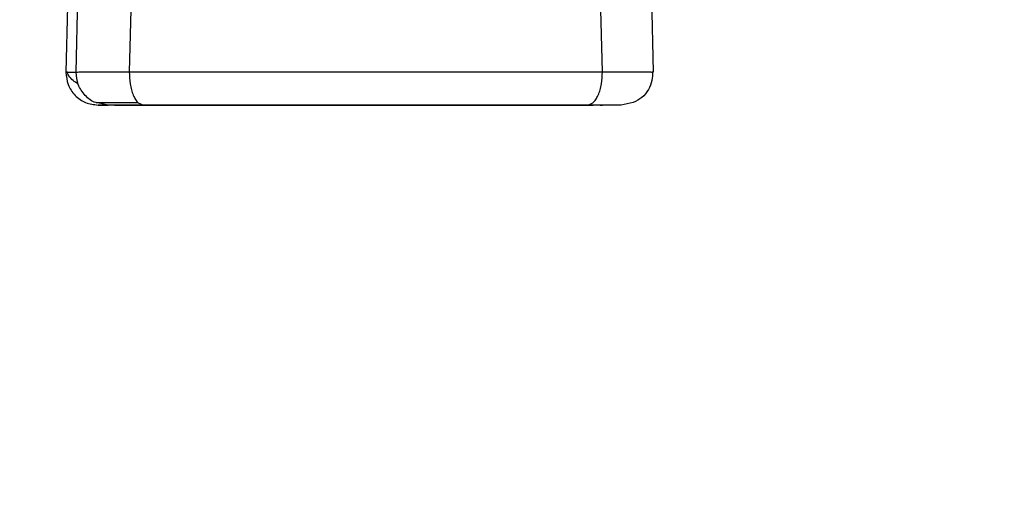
# Model space of a CAD drawing. Header units: inches. Extents: x 170 to 288, y 234 to 248.
# Tile 85 of 192: x 185.9861 to 186.0263, y 243.812 to 243.8312. Entities that reach past the tile are written whole.
import ezdxf

# ---------------------------------------------------------------- set-up
doc = ezdxf.new("R2010")
doc.units = ezdxf.units.IN
doc.header["$LTSCALE"] = 0.25
doc.header["$MEASUREMENT"] = 0
doc.layers.add('ANNOTATIONS', color=1, linetype='Continuous')
doc.layers.add('SLIM E GUIDE MOTOR LH', color=7, linetype='Continuous')
doc.styles.add('ARIAL', font='arial.ttf', dxfattribs={"height": 0.09375})
doc.dimstyles.new('STANDARD$0', dxfattribs={"dimtxt": 0.09375, "dimasz": 0.09375, "dimexe": 0.03125, "dimexo": 0.046875, "dimgap": 0.09, "dimtad": 0, "dimtih": 1, "dimtoh": 1, "dimdec": 4, "dimzin": 0, "dimdsep": 46, "dimtxsty": 'ARIAL', "dimcen": 0.09, "dimadec": 0, "dimazin": 0, "dimtfac": 1, "dimtdec": 4, "dimtofl": 0, "dimtmove": 0, "dimatfit": 1, "dimfxl": 1, "dimtolj": 1, "dimtzin": 0, "dimarcsym": 0})

# ---------------------------------------------------------------- blocks, each defined once
blk = doc.blocks.new('*D11')
at = {"layer": 'ANNOTATIONS', "color": 0, "lineweight": -2, "transparency": 16777216}
for p, q in [((185.619147, 244.143778), (187.017616, 244.143778)), ((186.986366, 244.050028), (186.986366, 242.359041)), ((186.986366, 240.233194), (186.986366, 241.924181)), ((185.70893, 240.139444), (187.017616, 240.139444))]:
    blk.add_line(p, q, dxfattribs=at)
at = {"layer": 'ANNOTATIONS', "color": 0, "transparency": 16777216}
for points in [[(186.970741, 244.050028), (187.001991, 244.050028), (186.986366, 244.143778)], [(186.970741, 240.233194), (187.001991, 240.233194), (186.986366, 240.139444)]]:
    blk.add_solid(points, dxfattribs=at)
at = {"layer": 'defpoints', "color": 0, "transparency": 16777216}
for p in [(185.572272, 244.143778), (186.986366, 244.143778), (185.662055, 240.139444)]:
    blk.add_point(p, dxfattribs=at)
at = {"layer": 'ANNOTATIONS', "color": 0, "transparency": 16777216, "insert": (186.986366, 242.141611), "char_height": 0.09375, "attachment_point": 5, "style": 'ARIAL'}
blk.add_mtext('\\A1;OPENING \\PHEIGHT', dxfattribs=at)

msp = doc.modelspace()

# ---------------------------------------------------------------- linework, layer by layer
at = {"layer": 'SLIM E GUIDE MOTOR LH'}
for p, q in [((185.98837, 243.829103), (185.990735, 243.937195)), ((185.993123, 243.937238), (185.990539, 243.829118)), ((186.009857, 243.829117), (186.007202, 243.937237)), ((186.009491, 243.937195), (186.01193, 243.829103)), ((185.988017, 243.831788), (185.987957, 243.829102)), ((185.988007, 243.829105), (185.987957, 243.829102)), ((185.987957, 243.829102), (185.98837, 243.829103)), ((186.01186, 243.829107), (186.01193, 243.829103)), ((185.989682, 243.827761), (185.989192, 243.82786)), ((186.011118, 243.827862), (186.010618, 243.827761)), ((185.989268, 243.827761), (185.989682, 243.827761)), ((185.989933, 243.827761), (185.990301, 243.827761)), ((185.990033, 243.827761), (185.989933, 243.827761)), ((185.990907, 243.827857), (185.991128, 243.827761)), ((186.009954, 243.827761), (186.009586, 243.827761)), ((186.009764, 243.827761), (186.009855, 243.827761)), ((186.010618, 243.827761), (186.010205, 243.827761))]:
    msp.add_line(p, q, dxfattribs=at)
for points, knots in [([(185.987957, 243.829102), (185.987973, 243.828928), (185.988006, 243.828578), (185.988308, 243.828134), (185.988745, 243.827822), (185.989094, 243.827781), (185.989268, 243.827761)], [0, 0, 0, 0, 0.249997, 0.5000097, 0.7499942, 1, 1, 1, 1]), ([(185.988456, 243.828623), (185.988383, 243.828669), (185.988109, 243.82884), (185.98804, 243.829008), (185.987989, 243.829131)], [0, 0, 0, 0, 0.266404, 1, 1, 1, 1]), ([(185.98837, 243.829103), (185.988406, 243.829106), (185.988478, 243.829112), (185.988965, 243.829117), (185.98965, 243.829119), (185.990246, 243.829118), (185.990539, 243.829118)], [0, 0, 0, 0, 0.26199, 0.516015, 0.762044, 1, 1, 1, 1]), ([(185.989192, 243.82786), (185.989186, 243.827861), (185.989009, 243.827896), (185.988725, 243.828146), (185.988418, 243.828576), (185.988386, 243.828927), (185.98837, 243.829103)], [0, 0, 0, 0, 0.012349, 0.341582, 0.670786, 1, 1, 1, 1]), ([(185.990539, 243.829118), (185.992087, 243.829118), (185.995183, 243.829117), (186.000233, 243.829117), (186.005268, 243.829117), (186.008327, 243.829117), (186.009857, 243.829117)], [0, 0, 0, 0, 0.250008, 0.5, 0.74999, 1, 1, 1, 1]), ([(185.990539, 243.829118), (185.990545, 243.828949), (185.990553, 243.828689), (185.990625, 243.828373), (185.990701, 243.828153), (185.990797, 243.827984), (185.990867, 243.827875), (185.990907, 243.827857), (185.990907, 243.827857)], [0, 0, 0, 0, 0.313917, 0.483425, 0.65678, 0.830036, 0.999552, 1, 1, 1, 1]), ([(186.009237, 243.827761), (186.009316, 243.827779), (186.009439, 243.827808), (186.009586, 243.827977), (186.009686, 243.828154), (186.009766, 243.828372), (186.009842, 243.828688), (186.009851, 243.828948), (186.009857, 243.829117)], [0, 0, 0, 0, 0.238852, 0.368005, 0.499893, 0.631888, 0.760955, 1, 1, 1, 1]), ([(186.009857, 243.829117), (186.010146, 243.829118), (186.010733, 243.829119), (186.011388, 243.829116), (186.011795, 243.829112), (186.011843, 243.829108), (186.01186, 243.829107)], [0, 0, 0, 0, 0.272689, 0.554678, 0.845888, 1, 1, 1, 1]), ([(186.011897, 243.829131), (186.011898, 243.829006), (186.0119, 243.828748), (186.011747, 243.828375), (186.011486, 243.828051), (186.011237, 243.827922), (186.011114, 243.827858)], [0, 0, 0, 0, 0.235849, 0.488116, 0.746863, 1, 1, 1, 1]), ([(185.990907, 243.827857), (185.990664, 243.827857), (185.990177, 243.827857), (185.989637, 243.827857), (185.98927, 243.827857), (185.989218, 243.827857), (185.989191, 243.827857)], [0, 0, 0, 0, 0.249994, 0.500004, 0.750095, 1, 1, 1, 1]), ([(185.99065, 243.827761), (185.990449, 243.827761), (185.990046, 243.827761), (185.989606, 243.827761), (185.989315, 243.827761), (185.989284, 243.827761), (185.989268, 243.827761)], [0, 0, 0, 0, 0.249975, 0.499956, 0.750035, 1, 1, 1, 1]), ([(185.991128, 243.827761), (185.990923, 243.827761), (185.990513, 243.827761), (185.990057, 243.827761), (185.989748, 243.827761), (185.989704, 243.827761), (185.989682, 243.827761)], [0, 0, 0, 0, 0.249998, 0.500022, 0.750081, 1, 1, 1, 1]), ([(185.990406, 243.827761), (185.990303, 243.827761), (185.990076, 243.827761), (185.990048, 243.827761), (185.990033, 243.827761)], [0, 0, 0, 0, 0.458401, 1, 1, 1, 1]), ([(185.990301, 243.827761), (185.990351, 243.827761), (185.990449, 243.827761), (185.991127, 243.827761), (185.992076, 243.827761), (185.992883, 243.827761), (185.993281, 243.827761)], [0, 0, 0, 0, 0.261138, 0.51491, 0.76121, 1, 1, 1, 1]), ([(186.008759, 243.827761), (186.007308, 243.827761), (186.004406, 243.827761), (185.999672, 243.827761), (185.994952, 243.827761), (185.992084, 243.827761), (185.99065, 243.827761)], [0, 0, 0, 0, 0.2500069, 0.4999979, 0.7499908, 1, 1, 1, 1]), ([(185.992796, 243.827761), (185.99241, 243.827761), (185.991626, 243.827761), (185.9909, 243.827761), (185.99068, 243.827761), (185.99065, 243.827761)], [0, 0, 0, 0, 0.455583, 0.925479, 1, 1, 1, 1]), ([(185.991128, 243.827761), (185.992579, 243.827761), (185.995481, 243.827761), (186.000215, 243.827761), (186.004935, 243.827761), (186.007803, 243.827761), (186.009237, 243.827761)], [0, 0, 0, 0, 0.250007, 0.500003, 0.749996, 1, 1, 1, 1]), ([(186.006606, 243.827761), (186.00548, 243.827761), (186.003229, 243.827761), (185.999682, 243.827761), (185.996143, 243.827761), (185.993912, 243.827761), (185.992796, 243.827761)], [0, 0, 0, 0, 0.249987, 0.500001, 0.750012, 1, 1, 1, 1]), ([(185.993281, 243.827761), (185.994407, 243.827761), (185.996658, 243.827761), (186.000205, 243.827761), (186.003744, 243.827761), (186.005975, 243.827761), (186.007091, 243.827761)], [0, 0, 0, 0, 0.249987, 0.5, 0.750007, 1, 1, 1, 1]), ([(186.009586, 243.827761), (186.009536, 243.827761), (186.009438, 243.827761), (186.00876, 243.827761), (186.007811, 243.827761), (186.007003, 243.827761), (186.006606, 243.827761)], [0, 0, 0, 0, 0.261149, 0.514887, 0.761228, 1, 1, 1, 1]), ([(186.007091, 243.827761), (186.007479, 243.827761), (186.008269, 243.827761), (186.009098, 243.827761), (186.009378, 243.827761), (186.00948, 243.827761)], [0, 0, 0, 0, 0.381376, 0.774781, 1, 1, 1, 1]), ([(186.010205, 243.827761), (186.010183, 243.827761), (186.010139, 243.827761), (186.00983, 243.827761), (186.009374, 243.827761), (186.008964, 243.827761), (186.008759, 243.827761)], [0, 0, 0, 0, 0.249998, 0.500038, 0.750031, 1, 1, 1, 1]), ([(186.010618, 243.827761), (186.010603, 243.827761), (186.010572, 243.827761), (186.010281, 243.827761), (186.009841, 243.827761), (186.009438, 243.827761), (186.009237, 243.827761)], [0, 0, 0, 0, 0.249943, 0.500001, 0.750046, 1, 1, 1, 1])]:
    msp.add_open_spline(points, degree=3, knots=knots, dxfattribs=at)

# ---------------------------------------------------------------- dimensions: what is measured, and where the dimension line sits
at = {"layer": 'ANNOTATIONS'}
dim = msp.add_linear_dim(base=(186.986366, 244.143778), p1=(185.662055, 240.139444), p2=(185.572272, 244.143778), angle=90, text='OPENING \\PHEIGHT', dimstyle='STANDARD$0', dxfattribs=at)
dim.commit()
dim.dimension.update_dxf_attribs({"geometry": '*D11', "text_midpoint": (186.986366, 242.141611)})

doc.saveas('drawing.dxf')
